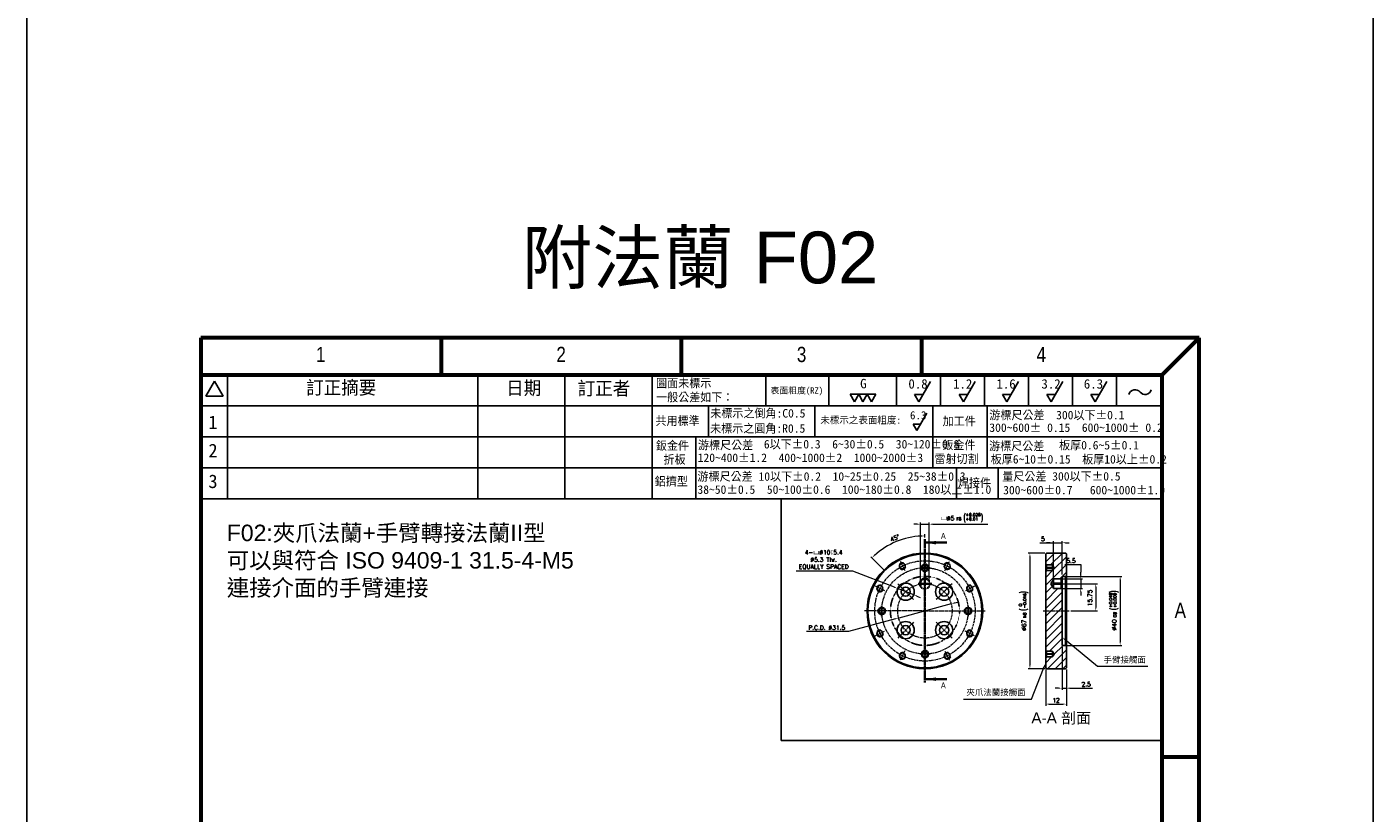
# Model space of a CAD drawing. Header units: inches. Extents: x 0 to 6721, y -3375 to 1330.
# Tile 78 of 198: x 4436 to 5216, y -1664 to -1209. Entities that reach past the tile are written whole.
import ezdxf
from ezdxf.enums import TextEntityAlignment as Align

# ---------------------------------------------------------------- set-up
doc = ezdxf.new("R2010")
doc.units = ezdxf.units.IN
doc.header["$MEASUREMENT"] = 0
for name, pattern in [('AM_ISO08W050x2', [9, 6, -0.75, 1.5, -0.75]), ('CENTER', [2, 1.25, -0.25, 0.25, -0.25]), ('HIDDEN', [0.375, 0.25, -0.125]), ('SLD-實線', [0])]:
    doc.linetypes.add(name, pattern=pattern)
for name, color, linetype, lineweight in [('AM_5', 3, 'Continuous', 15), ('AM_7', 4, 'CENTER', 15), ('可見 (ISO)', 7, 'Continuous', 25)]:
    doc.layers.add(name, color=color, linetype=linetype, lineweight=lineweight)
doc.layers.add('BORDER', color=7, linetype='Continuous')
doc.layers.add('圖框', color=7, linetype='SLD-實線')
doc.styles.add('SEACAD_arial_ttf', font='arial.ttf', dxfattribs={"height": 0.2})
doc.styles.add('SLDTEXTSTYLE0', font='GOTHIC.TTF', dxfattribs={"width": 0.913})
doc.styles.get("Standard").update_dxf_attribs({"font": 'arial.ttf'})
doc.styles.add('尺寸標註', font='romans.shx', dxfattribs={"bigfont": 'CHINESET.SHX'})
doc.styles.add('標題欄', font='txt')
doc.dimstyles.new('複本 CNS2-1$0', dxfattribs={"dimtxt": 2.5, "dimasz": 2, "dimexe": 1, "dimexo": 1, "dimgap": 1, "dimtad": 1, "dimtoh": 1, "dimdsep": 46, "dimtxsty": '尺寸標註', "dimcen": 0, "dimclrd": 2, "dimclre": 2, "dimclrt": 3, "dimadec": 0, "dimazin": 2, "dimtp": 0.1, "dimtm": 0.1, "dimtfac": 0.71, "dimtmove": 0, "dimatfit": 0, "dimfxl": 0, "dimlwd": 13, "dimlwe": 13, "dimarcsym": 0})
doc.dimstyles.new('複本 CNS2-1$2', dxfattribs={"dimtxt": 2.5, "dimasz": 2, "dimexe": 1, "dimexo": 1, "dimgap": 1, "dimtad": 1, "dimtoh": 1, "dimdsep": 46, "dimtxsty": '尺寸標註', "dimcen": 0, "dimclrd": 2, "dimclre": 2, "dimclrt": 3, "dimadec": 0, "dimazin": 2, "dimtp": 0.1, "dimtm": 0.1, "dimtfac": 0.71, "dimtmove": 0, "dimatfit": 0, "dimfxl": 0, "dimlwd": 13, "dimlwe": 13, "dimarcsym": 0})
doc.dimstyles.new('複本 CNS2-1$3', dxfattribs={"dimtxt": 2.5, "dimasz": 2, "dimexe": 1, "dimexo": 1, "dimgap": 1, "dimtad": 1, "dimtoh": 1, "dimdsep": 46, "dimtxsty": '尺寸標註', "dimcen": 0, "dimclrd": 2, "dimclre": 2, "dimclrt": 3, "dimadec": 0, "dimazin": 2, "dimtp": 0.1, "dimtm": 0.1, "dimtfac": 0.71, "dimtmove": 0, "dimatfit": 0, "dimfxl": 0, "dimlwd": 13, "dimlwe": 13, "dimarcsym": 0})

# ---------------------------------------------------------------- blocks, each defined once
blk = doc.blocks.new('A4橫')
at = {"color": 123}
blk.add_lwpolyline([(4724.32, 1173.75), (4724.32, 1170.89), (4727.18, 1170.89)], dxfattribs=at)
at = {"layer": 'BORDER', "color": 123, "linetype": 'Continuous', "lineweight": 60, "ltscale": 25.4}
for p, q in [((4924.32, 1453.75), (4731.53, 1453.75)), ((4731.53, 1453.75), (4731.53, 1170.89)), ((4777.91, 1453.75), (4777.91, 1446.54)), ((4824.32, 1453.75), (4824.32, 1446.54)), ((4870.72, 1453.75), (4870.72, 1446.54)), ((4924.32, 1453.75), (4917.11, 1446.54)), ((4924.32, 1170.89), (4924.32, 1453.75)), ((4917.11, 1446.54), (4731.53, 1446.54)), ((4917.11, 1446.54), (4917.11, 1170.89)), ((4924.32, 1372.83), (4917.11, 1372.83)), ((4924.32, 1316.96), (4917.11, 1316.96)), ((4924.32, 1261.1), (4917.11, 1261.1)), ((4731.53, 1201.3), (4917.11, 1201.3)), ((4731.53, 1170.89), (4924.32, 1170.89))]:
    blk.add_line(p, q, dxfattribs=at)
at = {"layer": 'BORDER', "color": 60, "linetype": 'Continuous', "ltscale": 25.4}
for p, q in [((4736.7, 1446.54), (4736.7, 1422.7)), ((4784.99, 1446.54), (4784.99, 1422.7)), ((4801.85, 1446.54), (4801.85, 1422.7)), ((4818.71, 1446.54), (4818.71, 1422.7)), ((4840.67, 1446.54), (4840.67, 1440.65)), ((4852.8, 1446.54), (4852.8, 1440.65)), ((4865.9, 1446.54), (4865.9, 1440.65)), ((4865.9, 1446.54), (4865.9, 1440.65)), ((4874.4, 1446.54), (4874.4, 1440.65)), ((4882.9, 1446.54), (4882.9, 1440.65)), ((4891.4, 1446.54), (4891.4, 1440.65)), ((4899.9, 1446.54), (4899.9, 1440.65)), ((4908.4, 1446.54), (4908.4, 1440.65)), ((4734.14, 1445.38), (4732.47, 1442.49)), ((4734.14, 1445.38), (4735.81, 1442.49)), ((4818.71, 1440.65), (4731.53, 1440.65)), ((4732.47, 1442.49), (4735.81, 1442.49)), ((4917.11, 1440.65), (4818.86, 1440.65)), ((4829.59, 1440.65), (4829.59, 1434.67)), ((4850.09, 1440.65), (4850.09, 1434.67)), ((4872.93, 1440.65), (4872.93, 1434.67)), ((4883.39, 1440.65), (4883.39, 1434.67)), ((4818.71, 1434.67), (4731.53, 1434.67)), ((4917.11, 1434.67), (4818.86, 1434.67)), ((4827.11, 1434.69), (4827.11, 1422.7)), ((4872.93, 1434.67), (4872.93, 1428.69)), ((4883.39, 1434.67), (4883.39, 1428.69)), ((4917.11, 1428.69), (4731.53, 1428.69)), ((4877.44, 1428.69), (4877.44, 1422.7)), ((4885.49, 1428.69), (4885.49, 1422.7)), ((4917.11, 1422.7), (4731.53, 1422.7)), ((4743.27, 1193.45), (4743.27, 1201.3)), ((4811.29, 1193.45), (4811.29, 1201.3)), ((4820.89, 1193.45), (4820.89, 1201.3)), ((4893.83, 1193.45), (4893.83, 1201.3)), ((4903.63, 1193.45), (4903.63, 1201.3)), ((4731.53, 1193.45), (4917.11, 1193.45)), ((4743.27, 1193.45), (4743.27, 1185.61)), ((4756.06, 1185.61), (4756.06, 1193.45)), ((4774.39, 1185.61), (4774.39, 1193.45)), ((4811.29, 1185.61), (4811.29, 1193.45)), ((4829.63, 1185.61), (4829.63, 1193.45)), ((4851.67, 1185.61), (4851.67, 1193.45)), ((4866.22, 1185.61), (4866.22, 1193.45)), ((4884.49, 1185.61), (4884.49, 1193.45)), ((4893.83, 1185.61), (4893.83, 1193.45)), ((4731.53, 1185.61), (4917.11, 1185.61)), ((4756.06, 1170.89), (4756.06, 1185.61)), ((4780.58, 1170.89), (4780.58, 1185.61)), ((4805.1, 1170.89), (4805.1, 1185.61)), ((4829.63, 1170.89), (4829.63, 1185.61)), ((4731.53, 1178.25), (4756.06, 1178.25)), ((4731.53, 1170.89), (4917.11, 1170.89))]:
    blk.add_line(p, q, dxfattribs=at)
at = {"layer": 'BORDER', "color": 2, "linetype": 'Continuous', "ltscale": 25.4}
for p, q in [((4872.47, 1445.36), (4870.18, 1441.39)), ((4881.09, 1445.36), (4878.8, 1441.39)), ((4889.47, 1445.36), (4887.18, 1441.39)), ((4898.02, 1445.36), (4895.73, 1441.39)), ((4906.52, 1445.36), (4904.23, 1441.39)), ((4857.76, 1441.45), (4856.93, 1442.88)), ((4856.93, 1442.88), (4858.58, 1442.88)), ((4858.58, 1442.88), (4857.76, 1441.45)), ((4859.4, 1441.45), (4858.58, 1442.88)), ((4858.58, 1442.88), (4860.23, 1442.88)), ((4860.23, 1442.88), (4859.4, 1441.45)), ((4861.05, 1441.45), (4860.23, 1442.88)), ((4860.23, 1442.88), (4861.88, 1442.88)), ((4861.88, 1442.88), (4861.05, 1441.45)), ((4870.18, 1441.39), (4869.35, 1442.82)), ((4869.35, 1442.82), (4871, 1442.82)), ((4878.8, 1441.39), (4877.97, 1442.82)), ((4877.97, 1442.82), (4879.62, 1442.82)), ((4887.18, 1441.39), (4886.35, 1442.82)), ((4886.35, 1442.82), (4888, 1442.82)), ((4895.73, 1441.39), (4894.9, 1442.82)), ((4894.9, 1442.82), (4896.55, 1442.82)), ((4904.23, 1441.39), (4903.41, 1442.82)), ((4903.41, 1442.82), (4905.06, 1442.82)), ((4871.77, 1439.25), (4869.82, 1435.87)), ((4869.82, 1435.87), (4869.12, 1437.09)), ((4869.12, 1437.09), (4870.52, 1437.09))]:
    blk.add_line(p, q, dxfattribs=at)
at = {"layer": 'BORDER', "color": 4, "linetype": 'Continuous', "ltscale": 25.4}
for p, q in [((4739.03, 1185.08), (4739.03, 1178.86)), ((4742.14, 1181.97), (4735.92, 1181.97)), ((4742.71, 1181.97), (4751.83, 1181.97))]:
    blk.add_line(p, q, dxfattribs=at)
at = {"layer": 'BORDER', "color": 7, "linetype": 'Continuous', "ltscale": 25.4}
for p, q in [((4744.15, 1183.02), (4750.49, 1184.09)), ((4744.15, 1183.02), (4744.15, 1180.71)), ((4750.49, 1184.09), (4750.49, 1179.84)), ((4744.15, 1180.71), (4750.49, 1179.84))]:
    blk.add_line(p, q, dxfattribs=at)
for radius in [2.13, 1.26]:
    blk.add_circle((4739.03, 1181.97), radius, dxfattribs=at)
at = {"layer": 'BORDER', "color": 2, "linetype": 'Continuous', "ltscale": 25.4}
for centre, start, end in [((4911.95, 1442.49), 39.8056, 162.5792), ((4913.89, 1444.1), 219.8056, 342.5792)]:
    blk.add_arc(centre, 1.26, start, end, dxfattribs=at)
at = {"layer": '可見 (ISO)', "lineweight": 5}
for p, q in [((4833.54, 1182.99), (4833.9, 1184.11)), ((4833.96, 1184.29), (4833.9, 1184.11)), ((4833.96, 1184.29), (4837.55, 1184.29)), ((4837.49, 1184.11), (4837.13, 1182.99)), ((4837.33, 1182.23), (4837.75, 1183.52)), ((4837.49, 1184.11), (4837.55, 1184.29)), ((4838.69, 1184.29), (4840.74, 1184.29)), ((4841.48, 1184.29), (4841.51, 1184.11)), ((4841.48, 1184.29), (4842.78, 1184.29)), ((4841.84, 1182.32), (4841.51, 1184.11)), ((4842.81, 1184.11), (4842.78, 1184.29)), ((4842.81, 1184.11), (4842.99, 1182.9)), ((4842.99, 1182.9), (4843.94, 1184.11)), ((4845.27, 1184.11), (4843.79, 1182.32)), ((4844.08, 1184.29), (4843.94, 1184.11)), ((4844.08, 1184.29), (4845.42, 1184.29)), ((4844.85, 1182.23), (4845.27, 1183.52)), ((4845.27, 1184.11), (4845.42, 1184.29)), ((4846.21, 1184.29), (4848.26, 1184.29)), ((4834.75, 1182.99), (4833.54, 1182.99)), ((4833.57, 1179.4), (4834.26, 1181.56)), ((4834.26, 1181.56), (4835.43, 1181.56)), ((4834.38, 1181.87), (4834.43, 1182.03)), ((4835.54, 1181.87), (4834.38, 1181.87)), ((4834.43, 1182.03), (4835.59, 1182.03)), ((4834.53, 1182.32), (4834.75, 1182.99)), ((4835.7, 1182.32), (4834.53, 1182.32)), ((4835.43, 1181.56), (4834.73, 1179.4)), ((4835.59, 1182.03), (4835.54, 1181.87)), ((4835.91, 1182.99), (4835.7, 1182.32)), ((4837.13, 1182.99), (4835.91, 1182.99)), ((4836.8, 1180.53), (4837.1, 1181.47)), ((4837.1, 1181.47), (4838.36, 1181.47)), ((4837.2, 1181.78), (4837.25, 1181.93)), ((4838.46, 1181.78), (4837.2, 1181.78)), ((4837.25, 1181.93), (4838.51, 1181.93)), ((4838.61, 1182.23), (4837.33, 1182.23)), ((4838.36, 1181.47), (4838.17, 1180.86)), ((4838.17, 1180.86), (4839.26, 1180.86)), ((4838.51, 1181.93), (4838.46, 1181.78)), ((4838.81, 1182.84), (4838.61, 1182.23)), ((4839.9, 1182.84), (4838.81, 1182.84)), ((4839.26, 1180.86), (4839.46, 1181.47)), ((4839.46, 1181.47), (4840.72, 1181.47)), ((4839.58, 1181.78), (4839.63, 1181.93)), ((4840.84, 1181.78), (4839.58, 1181.78)), ((4839.63, 1181.93), (4840.89, 1181.93)), ((4839.71, 1182.23), (4839.9, 1182.84)), ((4840.99, 1182.23), (4839.71, 1182.23)), ((4840.72, 1181.47), (4840.28, 1180.09)), ((4840.89, 1181.93), (4840.84, 1181.78)), ((4841.22, 1182.96), (4840.99, 1182.23)), ((4841.29, 1179.4), (4841.99, 1181.56)), ((4843.79, 1182.32), (4841.84, 1182.32)), ((4841.93, 1181.87), (4841.9, 1182.03)), ((4841.9, 1182.03), (4843.56, 1182.03)), ((4843.43, 1181.87), (4841.93, 1181.87)), ((4841.99, 1181.56), (4843.15, 1181.56)), ((4843.15, 1181.56), (4842.46, 1179.4)), ((4843.56, 1182.03), (4843.43, 1181.87)), ((4844.32, 1180.53), (4844.62, 1181.47)), ((4844.62, 1181.47), (4845.88, 1181.47)), ((4844.72, 1181.78), (4844.77, 1181.93)), ((4845.98, 1181.78), (4844.72, 1181.78)), ((4844.77, 1181.93), (4846.03, 1181.93)), ((4846.13, 1182.23), (4844.85, 1182.23)), ((4845.88, 1181.47), (4845.69, 1180.86)), ((4845.69, 1180.86), (4846.78, 1180.86)), ((4846.03, 1181.93), (4845.98, 1181.78)), ((4846.32, 1182.84), (4846.13, 1182.23)), ((4847.42, 1182.84), (4846.32, 1182.84)), ((4846.78, 1180.86), (4846.98, 1181.47)), ((4846.98, 1181.47), (4848.24, 1181.47)), ((4847.1, 1181.78), (4847.15, 1181.93)), ((4848.36, 1181.78), (4847.1, 1181.78)), ((4847.15, 1181.93), (4848.41, 1181.93)), ((4847.23, 1182.23), (4847.42, 1182.84)), ((4848.51, 1182.23), (4847.23, 1182.23)), ((4848.24, 1181.47), (4847.8, 1180.09)), ((4848.41, 1181.93), (4848.36, 1181.78)), ((4848.74, 1182.96), (4848.51, 1182.23)), ((4834.73, 1179.4), (4833.57, 1179.4)), ((4839.42, 1179.37), (4837.38, 1179.37)), ((4842.46, 1179.4), (4841.29, 1179.4)), ((4846.94, 1179.37), (4844.9, 1179.37))]:
    blk.add_line(p, q, dxfattribs=at)
for centre, radius, start, end in [((4838.84, 1183.15), 1.15, 123.3001, 160.8894), ((4840.71, 1183.66), 0.631, 349.7215, 45.5037), ((4837.17, 1184.01), 4.19, 345.4024, 353.6243), ((4846.36, 1183.15), 1.15, 123.3001, 160.8894), ((4848.23, 1183.66), 0.631, 349.7215, 45.5037), ((4844.69, 1184.01), 4.19, 345.4024, 353.6243), ((4840.93, 1179.83), 4.19, 170.4732, 176.6243), ((4848.45, 1179.83), 4.19, 170.4732, 176.6243), ((4837.37, 1180), 0.631, 172.7215, 270.3361), ((4839.2, 1180.5), 1.15, 281.1769, 339.4117), ((4844.89, 1180), 0.631, 172.7215, 270.3361), ((4846.72, 1180.5), 1.15, 281.1769, 339.4117)]:
    blk.add_arc(centre, radius, start, end, dxfattribs=at)
for points, knots in [([(4838.2, 1184.11), (4838.26, 1184.15), (4838.33, 1184.18), (4838.49, 1184.25), (4838.59, 1184.28), (4838.69, 1184.29)], [0.7632588, 0.7632588, 0.7632588, 0.7632588, 0.8183582, 0.8183582, 0.8969132, 0.8969132, 0.8969132, 0.8969132]), ([(4841.15, 1184.11), (4841.1, 1184.16), (4841.03, 1184.21), (4840.88, 1184.27), (4840.81, 1184.29), (4840.74, 1184.29)], [0.3846511, 0.3846511, 0.3846511, 0.3846511, 0.4469665, 0.4469665, 0.5029651, 0.5029651, 0.5029651, 0.5029651]), ([(4845.72, 1184.11), (4845.78, 1184.15), (4845.85, 1184.18), (4846.01, 1184.25), (4846.11, 1184.28), (4846.21, 1184.29)], [0.7632591, 0.7632591, 0.7632591, 0.7632591, 0.8183584, 0.8183584, 0.8969135, 0.8969135, 0.8969135, 0.8969135]), ([(4848.67, 1184.11), (4848.61, 1184.16), (4848.55, 1184.21), (4848.4, 1184.27), (4848.33, 1184.29), (4848.26, 1184.29)], [0.3846512, 0.3846512, 0.3846512, 0.3846512, 0.4469719, 0.4469719, 0.5029651, 0.5029651, 0.5029651, 0.5029651])]:
    blk.add_open_spline(points, degree=3, knots=knots, dxfattribs=at)
at = {"layer": 'BORDER', "color": 60, "linetype": 'Continuous', "ltscale": 25.4, "style": 'SEACAD_arial_ttf', "width": 0.8}
for s, p in [('1', (4753.75, 1452.04)), ('2', (4800.19, 1452.04)), ('3', (4846.64, 1452.04)), ('4', (4892.93, 1452.04)), ('A', (4919.6, 1402.64)), ('B', (4919.6, 1346.29)), ('C', (4919.6, 1290.65)), ('D', (4919.6, 1234.81))]:
    blk.add_text(s, height=2.94, dxfattribs=at).set_placement(p, align=Align.TOP_LEFT)
at = {"layer": 'BORDER', "color": 7, "linetype": 'Continuous', "ltscale": 25.4, "style": 'SEACAD_arial_ttf', "width": 0.8}
blk.add_text('東佑達自動化科技股份有限公司', height=4.3037, dxfattribs=at).set_placement((4840.41, 1178.48), align=Align.TOP_LEFT)
at = {"layer": '圖框', "style": '標題欄'}
for s, height, p in [('訂正摘要', 2.605, (4751.86, 1445.48)), ('日期', 2.605, (4790.48, 1445.4)), ('訂正者', 2.605, (4804.3, 1445.32)), ('圖面未標示', 1.641, (4819.45, 1445.85)), ('G', 1.82, (4858.86, 1445.86)), ('0.8', 1.824, (4868.18, 1445.8)), ('1.2', 1.824, (4876.8, 1445.8)), ('1.6', 1.824, (4885.18, 1445.8)), ('3.2', 1.824, (4893.87, 1445.8)), ('6.3', 1.824, (4902.06, 1445.8)), ('一般公差如下：', 1.641, (4819.45, 1443.14)), ('表面粗度(RZ)', 1.221, (4841.55, 1444.22)), ('1', 2.61, (4732.98, 1438.77)), ('共用標準', 1.641, (4819.33, 1438.58)), ('未標示之倒角:C0.5', 1.6413, (4829.91, 1440.03)), ('未標示之表面粗度:', 1.36, (4851.17, 1438.57)), ('6.3', 1.553, (4868.49, 1439.61)), ('加工件', 1.641, (4874.79, 1438.51)), ('游標尺公差  300以下%%P0.1', 1.6413, (4883.81, 1439.69)), ('未標示之圓角:R0.5', 1.6413, (4829.88, 1437.1)), ('300~600%%P 0.15  600~1000%%P 0.2', 1.6413, (4883.81, 1437.26)), ('2', 2.61, (4732.98, 1433.32)), ('鈑金件', 1.641, (4819.41, 1433.79)), ('游標尺公差', 1.641, (4827.54, 1433.9)), ('6以下%%P0.3  6~30%%P0.5  30~120%%P0.8', 1.6413, (4840.26, 1434.06)), ('鈑金件', 1.641, (4874.74, 1433.9)), ('游標尺公差', 1.641, (4883.77, 1433.71)), ('板厚0.6~5%%P0.1', 1.6413, (4897.28, 1433.87)), ('折板', 1.641, (4820.88, 1431.11)), ('120~400%%P1.2  400~1000%%P2  1000~2000%%P3', 1.6413, (4827.48, 1431.44)), ('雷射切割', 1.641, (4873.21, 1431.22)), ('板厚6~10%%P0.15  板厚10以上%%P0.2', 1.6413, (4884.08, 1431.15)), ('3', 2.61, (4732.98, 1427.38)), ('游標尺公差 10以下%%P0.2  10~25%%P0.25  25~38%%P0.3', 1.6413, (4827.44, 1427.83)), ('量尺公差 300以下%%P0.5  ', 1.6413, (4886.31, 1427.86)), ('鋁擠型', 1.641, (4819.18, 1426.88)), ('38~50%%P0.5  50~100%%P0.6  100~180%%P0.8  180以上%%P1.0', 1.6413, (4827.44, 1425.3)), ('焊接件', 1.641, (4877.74, 1426.61)), ('300~600%%P0.7   600~1000%%P1.0', 1.6413, (4886.48, 1425.2)), ('品名', 2.605, (4733.36, 1199.24)), ('規格', 2.605, (4812.49, 1199)), ('件數', 2.605, (4895.12, 1199.15)), ('比例', 2.605, (4733.04, 1191.44)), ('零件代碼', 2.605, (4757.14, 1191.33)), ('表面處理', 2.605, (4812.25, 1191.33)), ('熱處理', 2.605, (4852.91, 1191.3)), ('材質', 2.605, (4885.04, 1191.3)), ('審核', 2.605, (4756.81, 1183.81)), ('設計', 2.605, (4781.34, 1183.81)), ('繪圖', 2.605, (4805.86, 1183.81)), ('單位: mm', 2.605, (4735.78, 1176.34))]:
    blk.add_text(s, height=height, dxfattribs=at).set_placement(p, align=Align.TOP_LEFT)
blk = doc.blocks.new('*D390')
at = {"layer": 'AM_5', "color": 2, "lineweight": 13}
for p, q in [((5026.04, -1513.5), (5016.39, -1513.5)), ((5017.39, -1515.5), (5017.39, -1578.5)), ((5026.04, -1580.5), (5016.39, -1580.5))]:
    blk.add_line(p, q, dxfattribs=at)
at = {"layer": 'AM_5', "color": 2}
for points in [[(5017.06, -1515.5), (5017.73, -1515.5), (5017.39, -1513.5)], [(5017.06, -1578.5), (5017.73, -1578.5), (5017.39, -1580.5)]]:
    blk.add_solid(points, dxfattribs=at)
at = {"layer": 'Defpoints', "color": 0}
for p in [(5027.04, -1513.5), (5017.39, -1580.5), (5027.04, -1580.5)]:
    blk.add_point(p, dxfattribs=at)
at = {"layer": 'AM_5', "color": 3, "insert": (5013.73, -1547), "char_height": 2.5, "attachment_point": 5, "rotation": 90, "style": '尺寸標註'}
blk.add_mtext('%%C67{}{\\H0.7x;\\C3; h8 {\\H2x;\\W0.5;(}\\S 0^ -0.046;{\\H2x;\\W0.5;)}}', dxfattribs=at)
blk = doc.blocks.new('*D391')
at = {"layer": 'AM_5', "color": 2, "lineweight": 13}
for p, q in [((5038.54, -1531.25), (5056.55, -1531.25)), ((5055.55, -1533.25), (5055.55, -1545)), ((5041.04, -1547), (5056.55, -1547))]:
    blk.add_line(p, q, dxfattribs=at)
at = {"layer": 'AM_5', "color": 2}
for points in [[(5055.22, -1533.25), (5055.88, -1533.25), (5055.55, -1531.25)], [(5055.22, -1545), (5055.88, -1545), (5055.55, -1547)]]:
    blk.add_solid(points, dxfattribs=at)
at = {"layer": 'Defpoints', "color": 0}
for p in [(5037.54, -1531.25), (5040.04, -1547), (5055.55, -1547)]:
    blk.add_point(p, dxfattribs=at)
at = {"layer": 'AM_5', "color": 3, "insert": (5052.13, -1539.49), "char_height": 2.5, "attachment_point": 5, "rotation": 90, "style": '尺寸標註'}
blk.add_mtext('15.75', dxfattribs=at)
blk = doc.blocks.new('*D392')
at = {"layer": 'AM_5', "color": 2, "lineweight": 13}
for p, q in [((5037.58, -1520.2), (5046.82, -1520.2)), ((5046.82, -1520.2), (5046.82, -1524.5)), ((5036.54, -1528.5), (5047.82, -1528.5)), ((5046.82, -1526.5), (5046.82, -1524.5)), ((5046.82, -1528.5), (5046.82, -1534)), ((5036.54, -1534), (5047.82, -1534)), ((5046.82, -1536), (5046.82, -1538))]:
    blk.add_line(p, q, dxfattribs=at)
at = {"layer": 'AM_5', "color": 2}
for points in [[(5046.49, -1526.5), (5047.15, -1526.5), (5046.82, -1528.5)], [(5046.49, -1536), (5047.15, -1536), (5046.82, -1534)]]:
    blk.add_solid(points, dxfattribs=at)
at = {"layer": 'Defpoints', "color": 0}
for p in [(5035.54, -1528.5), (5035.54, -1534), (5046.82, -1534)]:
    blk.add_point(p, dxfattribs=at)
at = {"layer": 'AM_5', "color": 3, "insert": (5041.2, -1517.95), "char_height": 2.5, "attachment_point": 5, "style": '尺寸標註'}
blk.add_mtext('5.5', dxfattribs=at)
blk = doc.blocks.new('*D393')
at = {"layer": 'AM_5', "color": 2, "lineweight": 13}
for p, q in [((5039.04, -1527), (5070.68, -1527)), ((5069.68, -1529), (5069.68, -1565)), ((5039.04, -1567), (5070.68, -1567))]:
    blk.add_line(p, q, dxfattribs=at)
at = {"layer": 'AM_5', "color": 2}
for points in [[(5069.35, -1529), (5070.01, -1529), (5069.68, -1527)], [(5069.35, -1565), (5070.01, -1565), (5069.68, -1567)]]:
    blk.add_solid(points, dxfattribs=at)
at = {"layer": 'Defpoints', "color": 0}
for p in [(5038.04, -1527), (5038.04, -1567), (5069.68, -1567)]:
    blk.add_point(p, dxfattribs=at)
at = {"layer": 'AM_5', "color": 3, "insert": (5066.01, -1546.76), "char_height": 2.5, "attachment_point": 5, "rotation": 90, "style": '尺寸標註'}
blk.add_mtext('%%C40{}{\\H0.7x;\\C3; G8 {\\H2x;\\W0.5;(}\\S+0.048^ +0.009;{\\H2x;\\W0.5;)}}', dxfattribs=at)
blk = doc.blocks.new('*D394')
at = {"layer": 'AM_5', "color": 2, "lineweight": 13}
for p, q in [((5023.09, -1507.5), (5031.04, -1507.5)), ((5029.04, -1507.5), (5027.04, -1507.5)), ((5031.04, -1527.5), (5031.04, -1506.5)), ((5031.04, -1507.5), (5036.04, -1507.5)), ((5031.04, -1507.5), (5036.04, -1507.5)), ((5036.04, -1526), (5036.04, -1506.5)), ((5038.04, -1507.5), (5040.04, -1507.5))]:
    blk.add_line(p, q, dxfattribs=at)
at = {"layer": 'AM_5', "color": 2}
for points in [[(5029.04, -1507.17), (5029.04, -1507.83), (5031.04, -1507.5)], [(5038.04, -1507.17), (5038.04, -1507.83), (5036.04, -1507.5)]]:
    blk.add_solid(points, dxfattribs=at)
at = {"layer": 'Defpoints', "color": 0}
for p in [(5036.04, -1507.5), (5031.04, -1528.5), (5036.04, -1527)]:
    blk.add_point(p, dxfattribs=at)
at = {"layer": 'AM_5', "color": 3, "insert": (5024.92, -1505.25), "char_height": 2.5, "attachment_point": 5, "style": '尺寸標註'}
blk.add_mtext('5', dxfattribs=at)
blk = doc.blocks.new('*D395')
at = {"layer": 'AM_5', "color": 2, "lineweight": 13}
for p, q in [((5036.04, -1568), (5036.04, -1592.75)), ((5038.54, -1581), (5038.54, -1592.75)), ((5034.04, -1591.75), (5032.04, -1591.75)), ((5036.04, -1591.75), (5038.54, -1591.75)), ((5040.54, -1591.75), (5053.59, -1591.75))]:
    blk.add_line(p, q, dxfattribs=at)
at = {"layer": 'AM_5', "color": 2}
for points in [[(5034.04, -1591.41), (5034.04, -1592.08), (5036.04, -1591.75)], [(5040.54, -1591.41), (5040.54, -1592.08), (5038.54, -1591.75)]]:
    blk.add_solid(points, dxfattribs=at)
at = {"layer": 'Defpoints', "color": 0}
for p in [(5036.04, -1567), (5038.54, -1580), (5038.54, -1591.75)]:
    blk.add_point(p, dxfattribs=at)
at = {"layer": 'AM_5', "color": 3, "insert": (5049.97, -1589.5), "char_height": 2.5, "attachment_point": 5, "style": '尺寸標註'}
blk.add_mtext('2.5', dxfattribs=at)
blk = doc.blocks.new('*D396')
at = {"layer": 'AM_5', "color": 2, "lineweight": 13}
for p, q in [((5026.54, -1581), (5026.54, -1601.98)), ((5038.54, -1581), (5038.54, -1601.98)), ((5028.54, -1600.98), (5036.54, -1600.98))]:
    blk.add_line(p, q, dxfattribs=at)
at = {"layer": 'AM_5', "color": 2}
for points in [[(5028.54, -1600.65), (5028.54, -1601.31), (5026.54, -1600.98)], [(5036.54, -1600.65), (5036.54, -1601.31), (5038.54, -1600.98)]]:
    blk.add_solid(points, dxfattribs=at)
at = {"layer": 'Defpoints', "color": 0}
for p in [(5026.54, -1580), (5038.54, -1580), (5038.54, -1600.98)]:
    blk.add_point(p, dxfattribs=at)
at = {"layer": 'AM_5', "color": 3, "insert": (5032.52, -1598.73), "char_height": 2.5, "attachment_point": 5, "style": '尺寸標註'}
blk.add_mtext('12', dxfattribs=at)
blk = doc.blocks.new('*S373')
at = {"layer": 'AM_5', "color": 7}
for p, q in [((10401.46, -993.59), (10383.63, -978.81)), ((10430.62, -993.59), (10401.46, -993.59))]:
    blk.add_line(p, q, dxfattribs=at)
at = {"layer": 'AM_5', "color": 7, "linetype": 'Continuous'}
blk.add_trace([(10384.01, -978.36), (10383.26, -979.25), (10380.94, -976.57)], dxfattribs=at)
at = {"layer": 'AM_5', "color": 2, "insert": (10404.96, -991.84), "char_height": 3.5, "attachment_point": 7}
blk.add_mtext('{\\fPMingLiU|b0|i0|c136|p18;手臂接觸面}', dxfattribs=at)
blk = doc.blocks.new('*S374')
at = {"layer": 'AM_5', "color": 7}
for p, q in [((10363.26, -1012.39), (10370.17, -994.68)), ((10323.72, -1012.39), (10363.26, -1012.39))]:
    blk.add_line(p, q, dxfattribs=at)
at = {"layer": 'AM_5', "color": 7, "linetype": 'Continuous'}
blk.add_trace([(10370.71, -994.89), (10369.63, -994.47), (10371.44, -991.42)], dxfattribs=at)
at = {"layer": 'AM_5', "color": 2, "insert": (10359.76, -1010.64), "char_height": 3.5, "attachment_point": 9}
blk.add_mtext('{\\fPMingLiU|b0|i0|c136|p18;夾爪法蘭接觸面}', dxfattribs=at)
blk = doc.blocks.new('*D397')
at = {"layer": 'AM_5', "color": 2, "lineweight": 13}
for p, q in [((4956.54, -1504.46), (4956.54, -1502.56)), ((4933.21, -1523.67), (4925.12, -1515.58))]:
    blk.add_line(p, q, dxfattribs=at)
blk.add_arc((4956.54, -1547), 43.44, 92.63816, 132.36184, dxfattribs=at)
at = {"layer": 'AM_5', "color": 2}
for points in [[(4954.54, -1503.27), (4954.55, -1503.94), (4956.54, -1503.56)], [(4927.5, -1515.14), (4927.04, -1514.66), (4925.83, -1516.28)]]:
    blk.add_solid(points, dxfattribs=at)
at = {"layer": 'Defpoints', "color": 0}
for p in [(4945.3, -1505.04), (4956.54, -1505.46), (4933.92, -1524.37), (4940.81, -1531.27), (4956.54, -1588.54)]:
    blk.add_point(p, dxfattribs=at)
at = {"layer": 'AM_5', "color": 3, "insert": (4939.06, -1504.79), "char_height": 2.5, "attachment_point": 5, "rotation": 22.5, "style": '尺寸標註'}
blk.add_mtext('45°', dxfattribs=at)
blk = doc.blocks.new('*D398')
at = {"layer": 'AM_5', "color": 2, "lineweight": 13}
for p, q in [((4952.04, -1496.76), (4950.04, -1496.76)), ((4954.04, -1530), (4954.04, -1495.76)), ((4954.04, -1496.76), (4959.04, -1496.76)), ((4959.04, -1530), (4959.04, -1495.76)), ((4961.04, -1496.76), (4992.92, -1496.76))]:
    blk.add_line(p, q, dxfattribs=at)
at = {"layer": 'AM_5', "color": 2}
for points in [[(4952.04, -1496.42), (4952.04, -1497.09), (4954.04, -1496.76)], [(4961.04, -1496.42), (4961.04, -1497.09), (4959.04, -1496.76)]]:
    blk.add_solid(points, dxfattribs=at)
at = {"layer": 'Defpoints', "color": 0}
for p in [(4959.04, -1496.76), (4954.04, -1531), (4959.04, -1531)]:
    blk.add_point(p, dxfattribs=at)
at = {"layer": 'AM_5', "color": 3, "insert": (4977.98, -1493.09), "char_height": 2.5, "attachment_point": 5, "style": '尺寸標註'}
blk.add_mtext('{\\Famgdt|c136;v}%%C5{}{\\H0.7x;\\C3; F8 {\\H2x;\\W0.5;(}\\S+0.028^ +0.01;{\\H2x;\\W0.5;)}}', dxfattribs=at)
blk = doc.blocks.new('*D412')
at = {"layer": 'AM_5', "color": 2, "lineweight": 13}
for p, q in [((4971.75, -1542.89), (4941.34, -1551.11)), ((4973.68, -1542.37), (4975.61, -1541.85)), ((4939.41, -1551.63), (4912.33, -1558.95)), ((4912.33, -1558.95), (4887.99, -1558.95))]:
    blk.add_line(p, q, dxfattribs=at)
at = {"layer": 'AM_5', "color": 2}
for points in [[(4973.59, -1542.05), (4973.77, -1542.69), (4971.75, -1542.89)], [(4939.32, -1551.31), (4939.49, -1551.95), (4941.34, -1551.11)]]:
    blk.add_solid(points, dxfattribs=at)
at = {"layer": 'Defpoints', "color": 0}
for p in [(4971.75, -1542.89), (4941.34, -1551.11)]:
    blk.add_point(p, dxfattribs=at)
at = {"layer": 'AM_5', "color": 3, "insert": (4899.66, -1556.7), "char_height": 2.5, "attachment_point": 5, "style": '尺寸標註'}
blk.add_mtext('P.C.D. ∅31.5', dxfattribs=at)
blk = doc.blocks.new('*D413')
at = {"layer": 'AM_5', "color": 2, "lineweight": 13}
for p, q in [((4914.8, -1523.89), (4882.02, -1523.89)), ((4938.89, -1533.31), (4914.8, -1523.89)), ((4950.06, -1537.69), (4940.75, -1534.04)), ((4951.92, -1538.41), (4953.79, -1539.14))]:
    blk.add_line(p, q, dxfattribs=at)
at = {"layer": 'AM_5', "color": 2}
for points in [[(4939.01, -1533), (4938.77, -1533.62), (4940.75, -1534.04)], [(4952.05, -1538.1), (4951.8, -1538.72), (4950.06, -1537.69)]]:
    blk.add_solid(points, dxfattribs=at)
at = {"layer": 'Defpoints', "color": 0}
for p in [(4940.75, -1534.04), (4950.06, -1537.69)]:
    blk.add_point(p, dxfattribs=at)
at = {"layer": 'AM_5', "color": 3, "insert": (4897.91, -1517.36), "char_height": 2.5, "attachment_point": 5, "style": '尺寸標註'}
blk.add_mtext('4-{\\Famgdt|c136;v}∅10{\\Famgdt|c136;x}5.4\\P∅5.3 Thr.\\PEQUALLY SPACED', dxfattribs=at)

msp = doc.modelspace()

# ---------------------------------------------------------------- hatches: boundary and pattern name
at = {"linetype": 'Continuous', "lineweight": 18}
h = msp.add_hatch(dxfattribs=at)
h.set_pattern_fill('ANSI31', color=3, style=0)
h.set_pattern_definition([(45, (1696.1256, -2864.4237), (-2.245064, 2.245064), [])])
h.paths.add_polyline_path([(5026.543, -1569.85), (5027.043, -1570.35), (5030.543, -1570.35), (5030.543, -1570.5), (5031.444, -1572), (5030.543, -1573.5), (5030.543, -1573.65), (5027.043, -1573.65), (5026.543, -1574.15), (5026.543, -1580), (5027.043, -1580.5), (5038.043, -1580.5), (5038.543, -1580), (5038.543, -1567.5), (5038.043, -1567), (5036.043, -1567), (5036.043, -1534.5), (5035.543, -1534), (5031.043, -1534), (5031.043, -1533.75), (5029.54, -1531.25), (5031.043, -1528.75), (5031.043, -1528.5), (5035.543, -1528.5), (5036.043, -1528), (5036.043, -1527), (5038.043, -1527), (5038.543, -1526.5), (5038.543, -1514), (5038.043, -1513.5), (5027.043, -1513.5), (5026.543, -1514), (5026.543, -1519.85), (5027.043, -1520.35), (5030.543, -1520.35), (5030.543, -1520.5), (5031.444, -1522), (5030.543, -1523.5), (5030.543, -1523.65), (5027.043, -1523.65), (5026.543, -1524.15)], flags=0)

# ---------------------------------------------------------------- linework, layer by layer
at = {"color": 7}
for p, q in [((4873.258, -1482.036), (4873.258, -1622.036)), ((4873.258, -1622.036), (5093.78, -1622.036))]:
    msp.add_line(p, q, dxfattribs=at)
at = {"color": 7, "linetype": 'CENTER', "lineweight": 35}
msp.add_line((4956.543, -1505.46), (4956.543, -1588.54), dxfattribs=at)
at = {"color": 7, "linetype": 'Continuous', "lineweight": 35}
for p, q in [((4969.243, -1507.46), (4956.543, -1507.46)), ((4969.243, -1586.54), (4956.543, -1586.54))]:
    msp.add_line(p, q, dxfattribs=at)
at = {"color": 7, "linetype": 'Continuous', "lineweight": 25}
for p, q in [((5026.543, -1514), (5027.043, -1513.5)), ((5026.543, -1519.85), (5026.543, -1514)), ((5027.043, -1520.35), (5026.543, -1519.85)), ((5026.543, -1521.85), (5026.543, -1519.85)), ((5038.043, -1513.5), (5027.043, -1513.5)), ((5027.043, -1520.35), (5030.543, -1520.35)), ((5027.043, -1520.35), (5027.043, -1521.85)), ((5030.543, -1520.5), (5030.543, -1520.35)), ((5030.543, -1520.5), (5031.444, -1522)), ((5030.543, -1520.5), (5030.543, -1522)), ((5038.043, -1513.5), (5038.543, -1514)), ((5038.543, -1526.5), (5038.543, -1514)), ((4954.543, -1522.15), (4954.543, -1521.85)), ((4955.043, -1521.85), (4954.543, -1521.85)), ((4955.043, -1522.15), (4954.543, -1522.15)), ((4955.043, -1521.85), (4955.043, -1522.15)), ((4958.543, -1521.85), (4958.043, -1521.85)), ((4958.043, -1522.15), (4958.043, -1521.85)), ((4958.543, -1522.15), (4958.043, -1522.15)), ((4958.543, -1521.85), (4958.543, -1522.15)), ((5027.043, -1521.85), (5026.543, -1521.85)), ((5026.543, -1522.15), (5026.543, -1521.85)), ((5027.043, -1522.15), (5026.543, -1522.15)), ((5026.543, -1524.15), (5026.543, -1522.15)), ((5026.543, -1524.15), (5027.043, -1523.65)), ((5026.543, -1569.85), (5026.543, -1524.15)), ((5030.543, -1521.85), (5027.043, -1521.85)), ((5027.043, -1521.85), (5027.043, -1522.15)), ((5027.043, -1522.15), (5027.043, -1523.65)), ((5030.543, -1522.15), (5027.043, -1522.15)), ((5030.543, -1523.65), (5027.043, -1523.65)), ((5029.54, -1531.25), (5031.043, -1528.75)), ((5031.444, -1522), (5030.543, -1523.5)), ((5030.543, -1522), (5030.543, -1523.5)), ((5030.543, -1523.65), (5030.543, -1523.5)), ((5031.043, -1528.5), (5035.543, -1528.5)), ((5031.043, -1528.5), (5031.043, -1528.75)), ((5031.043, -1531.25), (5031.043, -1528.75)), ((5036.043, -1528), (5035.543, -1528.5)), ((5035.543, -1531), (5035.543, -1528.5)), ((5036.043, -1527), (5038.043, -1527)), ((5036.043, -1527), (5036.043, -1528)), ((5036.043, -1528), (5036.043, -1531)), ((5038.543, -1526.5), (5038.043, -1527)), ((5038.043, -1567), (5038.043, -1527)), ((5038.543, -1526.5), (5038.543, -1567.5)), ((5031.043, -1533.75), (5029.54, -1531.25)), ((5031.043, -1531), (5035.543, -1531)), ((5031.043, -1533.75), (5031.043, -1531.25)), ((5031.043, -1531.5), (5035.543, -1531.5)), ((5031.043, -1533.75), (5031.043, -1534)), ((5035.543, -1534), (5031.043, -1534)), ((5035.543, -1531), (5036.043, -1531)), ((5035.543, -1531.5), (5035.543, -1531)), ((5035.543, -1531.5), (5036.043, -1531.5)), ((5035.543, -1534), (5035.543, -1531.5)), ((5035.543, -1534), (5036.043, -1534.5)), ((5036.043, -1531), (5036.043, -1531.5)), ((5036.043, -1531.5), (5036.043, -1534.5)), ((5036.043, -1534.5), (5036.043, -1567)), ((4931.393, -1545), (4931.393, -1545.5)), ((4931.393, -1545), (4931.693, -1545)), ((4931.693, -1545.5), (4931.393, -1545.5)), ((4931.393, -1548.5), (4931.393, -1549)), ((4931.393, -1548.5), (4931.693, -1548.5)), ((4931.693, -1549), (4931.393, -1549)), ((4931.693, -1545), (4931.693, -1545.5)), ((4931.693, -1548.5), (4931.693, -1549)), ((4981.393, -1545), (4981.693, -1545)), ((4981.393, -1545.5), (4981.393, -1545)), ((4981.693, -1545.5), (4981.393, -1545.5)), ((4981.393, -1549), (4981.393, -1548.5)), ((4981.393, -1548.5), (4981.693, -1548.5)), ((4981.693, -1549), (4981.393, -1549)), ((4981.693, -1545.5), (4981.693, -1545)), ((4981.693, -1549), (4981.693, -1548.5)), ((5038.043, -1567), (5036.043, -1567)), ((5038.043, -1567), (5038.543, -1567.5)), ((5038.543, -1580), (5038.543, -1567.5)), ((4954.543, -1572.15), (4954.543, -1571.85)), ((4955.043, -1571.85), (4954.543, -1571.85)), ((4955.043, -1572.15), (4954.543, -1572.15)), ((4955.043, -1571.85), (4955.043, -1572.15)), ((4958.543, -1571.85), (4958.043, -1571.85)), ((4958.043, -1572.15), (4958.043, -1571.85)), ((4958.543, -1572.15), (4958.043, -1572.15)), ((4958.543, -1571.85), (4958.543, -1572.15)), ((5027.043, -1570.35), (5026.543, -1569.85)), ((5026.543, -1571.85), (5026.543, -1569.85)), ((5027.043, -1571.85), (5026.543, -1571.85)), ((5026.543, -1572.15), (5026.543, -1571.85)), ((5027.043, -1572.15), (5026.543, -1572.15)), ((5026.543, -1574.15), (5026.543, -1572.15)), ((5026.543, -1574.15), (5027.043, -1573.65)), ((5026.543, -1580), (5026.543, -1574.15)), ((5027.043, -1570.35), (5030.543, -1570.35)), ((5027.043, -1570.35), (5027.043, -1571.85)), ((5030.543, -1571.85), (5027.043, -1571.85)), ((5027.043, -1571.85), (5027.043, -1572.15)), ((5027.043, -1572.15), (5027.043, -1573.65)), ((5030.543, -1572.15), (5027.043, -1572.15)), ((5030.543, -1573.65), (5027.043, -1573.65)), ((5030.543, -1570.5), (5030.543, -1570.35)), ((5030.543, -1570.5), (5031.444, -1572)), ((5030.543, -1570.5), (5030.543, -1572)), ((5031.444, -1572), (5030.543, -1573.5)), ((5030.543, -1572), (5030.543, -1573.5)), ((5030.543, -1573.65), (5030.543, -1573.5)), ((5027.043, -1580.5), (5026.543, -1580)), ((5027.043, -1580.5), (5038.043, -1580.5)), ((5038.543, -1580), (5038.043, -1580.5))]:
    msp.add_line(p, q, dxfattribs=at)
at = {"color": 7, "linetype": 'HIDDEN', "ltscale": 0.25}
for p, q in [((4953.543, -1531.5), (4953.543, -1531)), ((4953.543, -1531), (4954.043, -1531)), ((4953.543, -1531.5), (4954.043, -1531.5)), ((4954.043, -1531), (4954.043, -1531.5)), ((4959.043, -1531.5), (4959.043, -1531)), ((4959.043, -1531), (4959.543, -1531)), ((4959.043, -1531.5), (4959.543, -1531.5)), ((4959.543, -1531), (4959.543, -1531.5))]:
    msp.add_line(p, q, dxfattribs=at)
at = {"color": 4}
msp.add_lwpolyline([(4436.223, 789.318), (5216.223, 789.318), (5216.223, -3374.682), (4436.223, -3374.682)], close=True, dxfattribs=at)
at = {"color": 7, "linetype": 'Continuous', "lineweight": 25}
for centre, radius in [((4956.543, -1547), 33.5), ((4956.543, -1547), 33), ((4943.543, -1521), 1.65), ((4969.543, -1521), 1.65), ((4930.543, -1534), 1.65), ((4945.406, -1535.864), 5), ((4945.406, -1535.864), 2.65), ((4967.68, -1535.864), 5), ((4967.68, -1535.864), 2.65), ((4982.543, -1534), 1.65), ((4930.543, -1560), 1.65), ((4945.406, -1558.137), 5), ((4945.406, -1558.137), 2.65), ((4967.68, -1558.137), 5), ((4967.68, -1558.137), 2.65), ((4982.543, -1560), 1.65), ((4943.543, -1573), 1.65), ((4969.543, -1573), 1.65)]:
    msp.add_circle(centre, radius, dxfattribs=at)
at = {"color": 7, "linetype": 'HIDDEN', "ltscale": 0.25}
msp.add_circle((4956.543, -1547), 20, dxfattribs=at)
at = {"color": 3, "linetype": 'Continuous', "lineweight": 18}
for centre in [(4943.543, -1521), (4969.543, -1521), (4930.543, -1534), (4982.543, -1534), (4930.543, -1560), (4982.543, -1560), (4943.543, -1573), (4969.543, -1573)]:
    msp.add_arc(centre, 2, 75, 345, dxfattribs=at)
at = {"color": 7, "linetype": 'Continuous', "lineweight": 25}
for centre, radius, start, end in [((4956.543, -1521.85), 2, 0, 180), ((4956.543, -1521.85), 1.5, 0, 180), ((4956.543, -1522.15), 2, 180, 0), ((4956.543, -1522.15), 1.5, 180, 0), ((4931.393, -1547), 2, 90, 270), ((4931.393, -1547), 1.5, 90, 270), ((4931.693, -1547), 2, 270, 90), ((4931.693, -1547), 1.5, 270, 90), ((4981.393, -1547), 2, 90, 270), ((4981.393, -1547), 1.5, 90, 270), ((4981.693, -1547), 2, 270, 90), ((4981.693, -1547), 1.5, 270, 90), ((4956.543, -1571.85), 2, 0, 180), ((4956.543, -1572.15), 2, 180, 0), ((4956.543, -1571.85), 1.5, 0, 180), ((4956.543, -1572.15), 1.5, 180, 0)]:
    msp.add_arc(centre, radius, start, end, dxfattribs=at)
at = {"color": 7, "linetype": 'HIDDEN', "ltscale": 0.25}
for centre, radius, start, end in [((4956.543, -1531), 3, 0, 180), ((4956.543, -1531), 2.5, 0, 180), ((4956.543, -1531.5), 3, 180, 0), ((4956.543, -1531.5), 2.5, 180, 0)]:
    msp.add_arc(centre, radius, start, end, dxfattribs=at)
at = {"color": 7, "linetype": 'Continuous', "lineweight": 35}
for points in [[(4956.543, -1507.46), (4962.893, -1508.476), (4962.893, -1506.444)], [(4956.543, -1586.54), (4962.893, -1587.556), (4962.893, -1585.524)]]:
    msp.add_solid(points, dxfattribs=at)
at = {"layer": 'AM_7'}
for p, q in [((4956.543, -1547), (4956.543, -1512)), ((4940.81, -1531.267), (4950.002, -1540.46)), ((4972.276, -1531.267), (4963.083, -1540.46)), ((4956.543, -1547), (4921.543, -1547)), ((4956.543, -1547), (4991.543, -1547)), ((4956.543, -1547), (4956.543, -1582)), ((5025.043, -1547), (5040.043, -1547)), ((4950.002, -1553.541), (4940.81, -1562.734)), ((4963.083, -1553.541), (4972.276, -1562.734))]:
    msp.add_line(p, q, dxfattribs=at)
at = {"layer": 'AM_7', "linetype": 'AM_ISO08W050x2'}
for p, q in [((4942.134, -1518.183), (4944.951, -1523.818)), ((4968.134, -1523.818), (4970.951, -1518.183)), ((4953.543, -1521.85), (4959.543, -1521.85)), ((4953.543, -1522.15), (4959.543, -1522.15)), ((4933.36, -1535.409), (4927.725, -1532.592)), ((4952.543, -1531), (4960.543, -1531)), ((4952.543, -1531.5), (4960.543, -1531.5)), ((4985.36, -1532.592), (4979.725, -1535.409)), ((5029.543, -1531.25), (5037.543, -1531.25)), ((4931.393, -1550), (4931.393, -1544)), ((4931.693, -1550), (4931.693, -1544)), ((4981.393, -1544), (4981.393, -1550)), ((4981.693, -1544), (4981.693, -1550)), ((4927.725, -1561.409), (4933.36, -1558.592)), ((4979.725, -1558.592), (4985.36, -1561.409)), ((4944.951, -1570.183), (4942.134, -1575.818)), ((4959.543, -1571.85), (4953.543, -1571.85)), ((4959.543, -1572.15), (4953.543, -1572.15)), ((4970.951, -1575.818), (4968.134, -1570.183))]:
    msp.add_line(p, q, dxfattribs=at)
at = {"layer": 'AM_7'}
for radius in [29.069, 25, 15.75]:
    msp.add_circle((4956.543, -1547), radius, dxfattribs=at)

# ---------------------------------------------------------------- block references
at = {"xscale": 3, "yscale": 3, "zscale": 3}
msp.add_blockref('A4橫', (-9657.563, -5750.142), dxfattribs=at)
at = {"layer": 'AM_5', "color": 7}
for name in ['*S373', '*S374']:
    msp.add_blockref(name, (-5344.898, -585.657), dxfattribs=at)

# ---------------------------------------------------------------- texts
at = {"color": 7}
for s, width, gutter_width, heights, insert, char_height, attachment_point in [('{\\fPMingLiU|b0|i0|c136|p18;附法蘭} F02', 214.94471, 18.75, [0], (4826.223, -1343.896), 30, 5), ('F02:{\\fPMingLiU|b0|i0|c136|p18;夾爪法蘭}+{\\fPMingLiU|b0|i0|c136|p18;手臂轉接法蘭}II{\\fPMingLiU|b0|i0|c136|p18;型}\\P{\\fPMingLiU|b0|i0|c136|p18;可以與符合} ISO 9409-1 31.5-4-M5 {\\fPMingLiU|b0|i0|c136|p18;連接介面的手臂連接}', 210.95883, 18.75, [0], (4552.038, -1497.036), 9.525, 1), ('A-A {\\fPMingLiU|b0|i0|c136|p18;剖面}', 41.3104, 12.5, [12.778], (5035.514, -1609.349), 6.35, 5)]:
    msp.add_mtext_dynamic_manual_height_columns(s, width=width, gutter_width=gutter_width, heights=heights, dxfattribs=dict(at, insert=insert, char_height=char_height, attachment_point=attachment_point))
at = {"color": 7, "linetype": 'Continuous', "char_height": 3.5, "attachment_point": 1, "style": 'SLDTEXTSTYLE0'}
for insert in [(4965.794, -1501.907), (4965.794, -1588.39)]:
    msp.add_mtext('A', dxfattribs=dict(at, insert=insert))

# ---------------------------------------------------------------- dimensions: what is measured, and where the dimension line sits
at = {"layer": 'AM_5'}
dim = msp.add_linear_dim(base=(4959.043, -1496.755), p1=(4954.043, -1531), p2=(4959.043, -1531), text='{\\Famgdt|c136;v}<>{}{\\H0.7x;\\C3; F8 {\\H2x;\\W0.5;(}\\S+0.028^ +0.01;{\\H2x;\\W0.5;)}}', dimstyle='複本 CNS2-1$0', override={"dimpost": '%%C<>', "dimtdec": 3}, dxfattribs=at)
dim.commit()
dim.dimension.update_dxf_attribs({"geometry": '*D398', "text_midpoint": (4977.983, -1493.089)})
dim = msp.add_angular_dim_2l(base=(4945.3, -1505.041), line1=((4933.915, -1524.373), (4940.81, -1531.267)), line2=((4956.543, -1505.46), (4956.543, -1588.54)), dimstyle='複本 CNS2-1$2', override={"dimscale": 1}, dxfattribs=at)
dim.commit()
dim.dimension.update_dxf_attribs({"geometry": '*D397', "text_midpoint": (4939.058, -1504.788)})
for base, p1, p2, override, picture, middle in [((5036.043, -1507.5), (5031.043, -1528.5), (5036.043, -1527), {"dimtmove": 1}, '*D394', (5024.92, -1507.306)), ((5038.543, -1591.747), (5036.043, -1567), (5038.543, -1580), {"dimscale": 1, "dimlfac": 1}, '*D395', (5049.971, -1591.747)), ((5038.543, -1600.981), (5026.543, -1580), (5038.543, -1580), {"dimscale": 1, "dimlfac": 1}, '*D396', (5032.522, -1600.981))]:
    dim = msp.add_linear_dim(base=base, p1=p1, p2=p2, dimstyle='複本 CNS2-1$0', override=override, dxfattribs=at)
    dim.commit()
    dim.dimension.update_dxf_attribs({"geometry": picture, "text_midpoint": middle, "dimtype": 160})
for p1, p2, text, picture, middle in [((4950.062, -1537.685), (4940.749, -1534.042), '4-{\\Famgdt|c136;v}<>{\\Famgdt|c136;x}5.4^J%%C5.3 Thr.^JEQUALLY SPACED', '*D413', (4897.911, -1523.892)), ((4971.748, -1542.893), (4941.338, -1551.108), 'P.C.D. <>', '*D412', (4899.662, -1558.946))]:
    dim = msp.add_diameter_dim_2p(p1=p1, p2=p2, text=text, dimstyle='複本 CNS2-1$3', override={"dimscale": 1, "dimlfac": 1}, dxfattribs=at)
    dim.commit()
    dim.dimension.update_dxf_attribs({"geometry": picture, "text_midpoint": middle, "dimtype": 163})
dim = msp.add_linear_dim(base=(5017.393, -1580.5), p1=(5027.043, -1513.5), p2=(5027.043, -1580.5), angle=90, text='%%C<>{}{\\H0.7x;\\C3; h8 {\\H2x;\\W0.5;(}\\S 0^ -0.046;{\\H2x;\\W0.5;)}}', dimstyle='複本 CNS2-1$0', override={"dimscale": 1, "dimlfac": 1, "dimtp": 0.1, "dimtm": 0.1, "dimtdec": 3, "dimtzin": 8}, dxfattribs=at)
dim.commit()
dim.dimension.update_dxf_attribs({"geometry": '*D390', "text_midpoint": (5013.726, -1547)})
for base, p1, p2, picture, middle in [((5046.819, -1534), (5035.543, -1528.5), (5035.543, -1534), '*D392', (5045.507, -1520.204)), ((5055.55, -1547), (5037.543, -1531.25), (5040.043, -1547), '*D391', (5054.376, -1539.486))]:
    dim = msp.add_linear_dim(base=base, p1=p1, p2=p2, angle=90, dimstyle='複本 CNS2-1$0', override={"dimtmove": 1}, dxfattribs=at)
    dim.commit()
    dim.dimension.update_dxf_attribs({"geometry": picture, "text_midpoint": middle, "dimtype": 160})
dim = msp.add_linear_dim(base=(5069.679, -1567), p1=(5038.043, -1527), p2=(5038.043, -1567), angle=90, text='%%C<>{}{\\H0.7x;\\C3; G8 {\\H2x;\\W0.5;(}\\S+0.048^ +0.009;{\\H2x;\\W0.5;)}}', dimstyle='複本 CNS2-1$0', override={"dimscale": 1, "dimlfac": 1, "dimpost": '', "dimtdec": 3}, dxfattribs=at)
dim.commit()
dim.dimension.update_dxf_attribs({"geometry": '*D393', "text_midpoint": (5069.679, -1546.765), "dimtype": 160})

doc.saveas('drawing.dxf')
